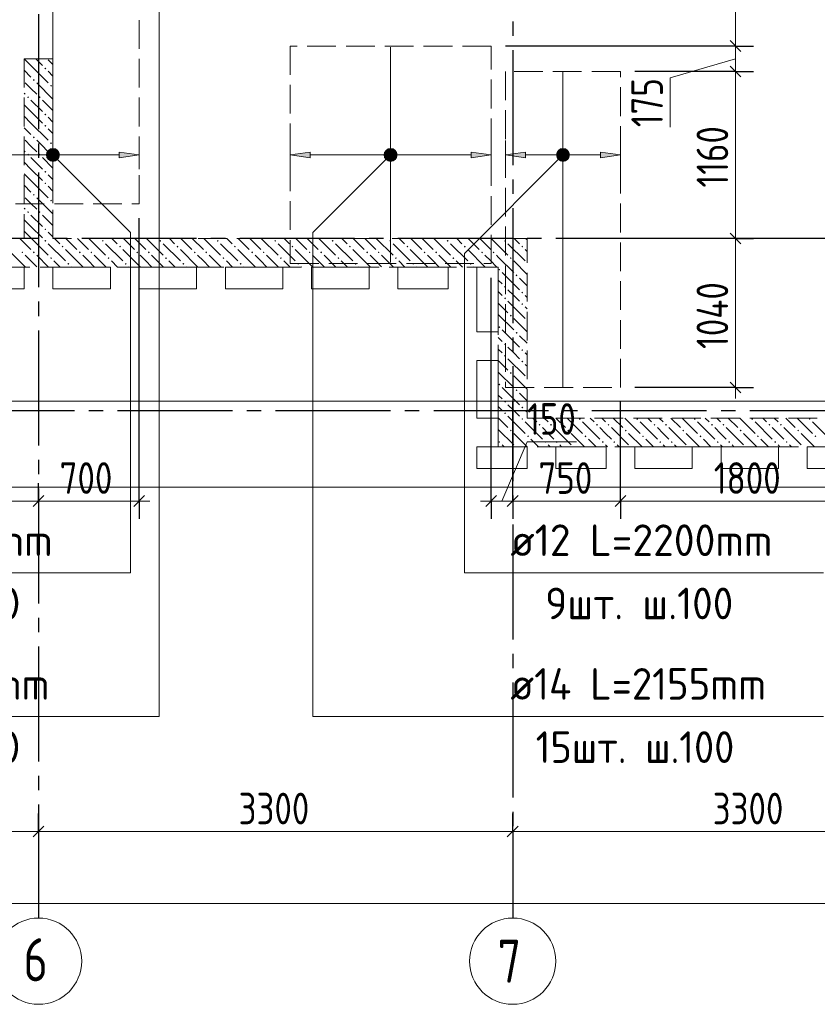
# Model space of a CAD drawing. Header units: millimetres. Extents: x 0 to 43617, y 0 to 59400.
# Tile 12 of 36: x 22943 to 28494, y 6500 to 13352. Entities that reach past the tile are written whole.
import ezdxf

# ---------------------------------------------------------------- set-up
doc = ezdxf.new("R2010")
doc.units = ezdxf.units.MM
doc.linetypes.add('______2', pattern=[270, 200, -70])
doc.linetypes.add('______5', pattern=[1100, 800, -100, 100, -100])
for name, color, linetype, lineweight in [('Standard', 7, 'Continuous', 25), ('ДОП Верх по У', 7, 'Continuous', 25), ('Оси', 40, '______5', 18), ('Позиционная метка номер позиции', 7, 'Continuous', 13), ('Примечания', 7, 'Continuous', 25)]:
    doc.layers.add(name, color=color, linetype=linetype, lineweight=lineweight)
doc.layers.add('ЖБ Перекрытие верхний уровень', color=7, linetype='Continuous', lineweight=25, true_color=0xe0e0ff)
doc.layers.add('ЖБ Стена верхний уровень', color=7, linetype='Continuous', lineweight=25, true_color=0x006e00)
doc.styles.add('GOST 2.304-81', font='txt')
doc.styles.add('ISOCPEUR', font='txt')

msp = doc.modelspace()

# ---------------------------------------------------------------- hatches: boundary and pattern name
at = {"layer": 'ДОП Верх по У', "linetype": 'Continuous', "lineweight": 13, "transparency": 33554687}
for points in [[(23141.7, 12392.2), (23141.7, 12429.7), (23136.5, 12411)], [(23141.7, 12429.7), (23155.2, 12378.7), (23155.2, 12443.2)], [(23141.7, 12429.7), (23141.7, 12392.2), (23155.2, 12378.7)], [(23155.2, 12443.2), (23174, 12373.5), (23174, 12448.5)], [(23155.2, 12443.2), (23155.2, 12378.7), (23174, 12373.5)], [(23174, 12448.5), (23174, 12373.5), (23192.7, 12378.7)], [(23174, 12448.5), (23192.7, 12378.7), (23192.7, 12443.2)], [(23192.7, 12443.2), (23192.7, 12378.7), (23206.2, 12392.2)], [(23192.7, 12443.2), (23206.2, 12392.2), (23206.2, 12429.7)], [(23206.2, 12429.7), (23206.2, 12392.2), (23211.5, 12411)], [(23634, 12391), (23774, 12411), (23634, 12431)], [(25491.7, 12392.2), (25491.7, 12429.7), (25486.5, 12411)], [(25491.7, 12429.7), (25505.2, 12378.7), (25505.2, 12443.2)], [(25491.7, 12429.7), (25491.7, 12392.2), (25505.2, 12378.7)], [(25505.2, 12443.2), (25524, 12373.5), (25524, 12448.5)], [(25505.2, 12443.2), (25505.2, 12378.7), (25524, 12373.5)], [(25524, 12448.5), (25524, 12373.5), (25542.7, 12378.7)], [(25524, 12448.5), (25542.7, 12378.7), (25542.7, 12443.2)], [(25542.7, 12443.2), (25542.7, 12378.7), (25556.2, 12392.2)], [(25542.7, 12443.2), (25556.2, 12392.2), (25556.2, 12429.7)], [(25556.2, 12429.7), (25556.2, 12392.2), (25561.5, 12411)], [(26084, 12391), (26224, 12411), (26084, 12431)], [(26691.7, 12392.2), (26691.7, 12429.7), (26686.5, 12411)], [(26691.7, 12429.7), (26705.2, 12378.7), (26705.2, 12443.2)], [(26691.7, 12429.7), (26691.7, 12392.2), (26705.2, 12378.7)], [(26705.2, 12443.2), (26724, 12373.5), (26724, 12448.5)], [(26705.2, 12443.2), (26705.2, 12378.7), (26724, 12373.5)], [(26724, 12448.5), (26724, 12373.5), (26742.7, 12378.7)], [(26724, 12448.5), (26742.7, 12378.7), (26742.7, 12443.2)], [(26742.7, 12443.2), (26742.7, 12378.7), (26756.2, 12392.2)], [(26742.7, 12443.2), (26756.2, 12392.2), (26756.2, 12429.7)], [(26756.2, 12429.7), (26756.2, 12392.2), (26761.5, 12411)], [(26984, 12391), (27124, 12411), (26984, 12431)]]:
    msp.add_hatch(color=7, dxfattribs=at).paths.add_polyline_path(points)
for points in [[(24964, 12391), (24824, 12411), (24964, 12431)], [(26464, 12391), (26324, 12411), (26464, 12431)]]:
    msp.add_hatch(color=7, dxfattribs=at).paths.add_polyline_path(points, flags=16)
at = {"layer": 'ЖБ Стена верхний уровень', "linetype": 'Continuous', "lineweight": 18, "transparency": 33554687}
for points in [[(23114.5, 13013.1), (23121, 13019.6), (23127.4, 13013.1), (23121, 13006.6)], [(23034.5, 12933.1), (23040.9, 12939.6), (23047.4, 12933.1), (23040.9, 12926.6)], [(23154.4, 12893.1), (23160.9, 12899.6), (23167.4, 12893.1), (23160.9, 12886.6)], [(22994.5, 12813.1), (23001, 12819.6), (23007.5, 12813.1), (23001, 12806.6)], [(23074.5, 12813.1), (23081, 12819.6), (23087.5, 12813.1), (23081, 12806.6)], [(23114.5, 12693.1), (23121, 12699.6), (23127.4, 12693.1), (23121, 12686.6)], [(23114.5, 12613.1), (23121, 12619.6), (23127.4, 12613.1), (23121, 12606.6)], [(23034.5, 12533.1), (23040.9, 12539.6), (23047.4, 12533.1), (23040.9, 12526.6)], [(23154.4, 12493.1), (23160.9, 12499.6), (23167.4, 12493.1), (23160.9, 12486.6)], [(22994.5, 12413.1), (23001, 12419.6), (23007.5, 12413.1), (23001, 12406.6)], [(23074.5, 12413.1), (23081, 12419.6), (23087.5, 12413.1), (23081, 12406.6)], [(23114.5, 12293.1), (23121, 12299.6), (23127.4, 12293.1), (23121, 12286.6)], [(23114.5, 12213.1), (23121, 12219.6), (23127.4, 12213.1), (23121, 12206.6)], [(23034.5, 12133.1), (23040.9, 12139.6), (23047.4, 12133.1), (23040.9, 12126.6)], [(23154.4, 12093.1), (23160.9, 12099.6), (23167.4, 12093.1), (23160.9, 12086.6)], [(22994.5, 12013.1), (23001, 12019.6), (23007.5, 12013.1), (23001, 12006.6)], [(23074.5, 12013.1), (23081, 12019.6), (23087.5, 12013.1), (23081, 12006.6)], [(23114.5, 11893.1), (23121, 11899.6), (23127.4, 11893.1), (23121, 11886.6)], [(23114.5, 11813.1), (23121, 11819.6), (23127.4, 11813.1), (23121, 11806.6)], [(23514.5, 11813.1), (23521, 11819.6), (23527.4, 11813.1), (23521, 11806.6)], [(23914.5, 11813.1), (23921, 11819.6), (23927.4, 11813.1), (23921, 11806.6)], [(24314.5, 11813.1), (24321, 11819.6), (24327.4, 11813.1), (24321, 11806.6)], [(24714.5, 11813.1), (24721, 11819.6), (24727.4, 11813.1), (24721, 11806.6)], [(25114.5, 11813.1), (25121, 11819.6), (25127.4, 11813.1), (25121, 11806.6)], [(25514.5, 11813.1), (25521, 11819.6), (25527.4, 11813.1), (25521, 11806.6)], [(25914.5, 11813.1), (25921, 11819.6), (25927.4, 11813.1), (25921, 11806.6)], [(26314.5, 11813.1), (26321, 11819.6), (26327.4, 11813.1), (26321, 11806.6)], [(22954.4, 11733.1), (22960.9, 11739.6), (22967.4, 11733.1), (22960.9, 11726.6)], [(23034.5, 11733.1), (23040.9, 11739.6), (23047.4, 11733.1), (23040.9, 11726.6)], [(23234.5, 11773.1), (23240.9, 11779.6), (23247.4, 11773.1), (23240.9, 11766.6)], [(23354.4, 11733.1), (23360.9, 11739.6), (23367.4, 11733.1), (23360.9, 11726.6)], [(23434.5, 11733.1), (23440.9, 11739.6), (23447.4, 11733.1), (23440.9, 11726.6)], [(23634.5, 11773.1), (23640.9, 11779.6), (23647.4, 11773.1), (23640.9, 11766.6)], [(23754.4, 11733.1), (23760.9, 11739.6), (23767.4, 11733.1), (23760.9, 11726.6)], [(23834.5, 11733.1), (23840.9, 11739.6), (23847.4, 11733.1), (23840.9, 11726.6)], [(24034.5, 11773.1), (24040.9, 11779.6), (24047.4, 11773.1), (24040.9, 11766.6)], [(24154.4, 11733.1), (24160.9, 11739.6), (24167.4, 11733.1), (24160.9, 11726.6)], [(24234.5, 11733.1), (24240.9, 11739.6), (24247.4, 11733.1), (24240.9, 11726.6)], [(24434.5, 11773.1), (24440.9, 11779.6), (24447.4, 11773.1), (24440.9, 11766.6)], [(24554.4, 11733.1), (24560.9, 11739.6), (24567.4, 11733.1), (24560.9, 11726.6)], [(24634.5, 11733.1), (24640.9, 11739.6), (24647.4, 11733.1), (24640.9, 11726.6)], [(24834.5, 11773.1), (24840.9, 11779.6), (24847.4, 11773.1), (24840.9, 11766.6)], [(24954.4, 11733.1), (24960.9, 11739.6), (24967.4, 11733.1), (24960.9, 11726.6)], [(25034.5, 11733.1), (25040.9, 11739.6), (25047.4, 11733.1), (25040.9, 11726.6)], [(25234.5, 11773.1), (25240.9, 11779.6), (25247.4, 11773.1), (25240.9, 11766.6)], [(25354.4, 11733.1), (25360.9, 11739.6), (25367.4, 11733.1), (25360.9, 11726.6)], [(25434.5, 11733.1), (25440.9, 11739.6), (25447.4, 11733.1), (25440.9, 11726.6)], [(25634.5, 11773.1), (25640.9, 11779.6), (25647.4, 11773.1), (25640.9, 11766.6)], [(25754.4, 11733.1), (25760.9, 11739.6), (25767.4, 11733.1), (25760.9, 11726.6)], [(25834.5, 11733.1), (25840.9, 11739.6), (25847.4, 11733.1), (25840.9, 11726.6)], [(26034.5, 11773.1), (26040.9, 11779.6), (26047.4, 11773.1), (26040.9, 11766.6)], [(26154.4, 11733.1), (26160.9, 11739.6), (26167.4, 11733.1), (26160.9, 11726.6)], [(26234.5, 11733.1), (26240.9, 11739.6), (26247.4, 11733.1), (26240.9, 11726.6)], [(26434.5, 11773.1), (26440.9, 11779.6), (26447.4, 11773.1), (26440.9, 11766.6)], [(23154.4, 11693.1), (23160.9, 11699.6), (23167.4, 11693.1), (23160.9, 11686.6)], [(23274.5, 11653.1), (23281, 11659.6), (23287.5, 11653.1), (23281, 11646.6)], [(23554.4, 11693.1), (23560.9, 11699.6), (23567.4, 11693.1), (23560.9, 11686.6)], [(23674.5, 11653.1), (23681, 11659.6), (23687.5, 11653.1), (23681, 11646.6)], [(23954.4, 11693.1), (23960.9, 11699.6), (23967.4, 11693.1), (23960.9, 11686.6)], [(24074.5, 11653.1), (24081, 11659.6), (24087.5, 11653.1), (24081, 11646.6)], [(24354.4, 11693.1), (24360.9, 11699.6), (24367.4, 11693.1), (24360.9, 11686.6)], [(24474.5, 11653.1), (24481, 11659.6), (24487.5, 11653.1), (24481, 11646.6)], [(24754.4, 11693.1), (24760.9, 11699.6), (24767.4, 11693.1), (24760.9, 11686.6)], [(24874.5, 11653.1), (24881, 11659.6), (24887.5, 11653.1), (24881, 11646.6)], [(25154.4, 11693.1), (25160.9, 11699.6), (25167.4, 11693.1), (25160.9, 11686.6)], [(25274.5, 11653.1), (25281, 11659.6), (25287.5, 11653.1), (25281, 11646.6)], [(25554.4, 11693.1), (25560.9, 11699.6), (25567.4, 11693.1), (25560.9, 11686.6)], [(25674.5, 11653.1), (25681, 11659.6), (25687.5, 11653.1), (25681, 11646.6)], [(25954.4, 11693.1), (25960.9, 11699.6), (25967.4, 11693.1), (25960.9, 11686.6)], [(26074.5, 11653.1), (26081, 11659.6), (26087.5, 11653.1), (26081, 11646.6)], [(26354.4, 11693.1), (26360.9, 11699.6), (26367.4, 11693.1), (26360.9, 11686.6)], [(26274.5, 11613.1), (26281, 11619.6), (26287.5, 11613.1), (26281, 11606.6)], [(26394.5, 11573.1), (26401, 11579.6), (26407.5, 11573.1), (26401, 11566.6)], [(26314.5, 11493.1), (26321, 11499.6), (26327.4, 11493.1), (26321, 11486.6)], [(26434.5, 11453.1), (26440.9, 11459.6), (26447.4, 11453.1), (26440.9, 11446.6)], [(26314.5, 11413.1), (26321, 11419.6), (26327.4, 11413.1), (26321, 11406.6)], [(26434.5, 11373.1), (26440.9, 11379.6), (26447.4, 11373.1), (26440.9, 11366.6)], [(26354.4, 11293.1), (26360.9, 11299.6), (26367.4, 11293.1), (26360.9, 11286.6)], [(26274.5, 11213.1), (26281, 11219.6), (26287.5, 11213.1), (26281, 11206.6)], [(26394.5, 11173.1), (26401, 11179.6), (26407.5, 11173.1), (26401, 11166.6)], [(26314.5, 11093.1), (26321, 11099.6), (26327.4, 11093.1), (26321, 11086.6)], [(26434.5, 11053.1), (26440.9, 11059.6), (26447.4, 11053.1), (26440.9, 11046.6)], [(26314.5, 11013.1), (26321, 11019.6), (26327.4, 11013.1), (26321, 11006.6)], [(26434.5, 10973.1), (26440.9, 10979.6), (26447.4, 10973.1), (26440.9, 10966.6)], [(26354.4, 10893.1), (26360.9, 10899.6), (26367.4, 10893.1), (26360.9, 10886.6)], [(26274.5, 10813.1), (26281, 10819.6), (26287.5, 10813.1), (26281, 10806.6)], [(26394.5, 10773.1), (26401, 10779.6), (26407.5, 10773.1), (26401, 10766.6)], [(26314.5, 10693.1), (26321, 10699.6), (26327.4, 10693.1), (26321, 10686.6)], [(26434.5, 10653.1), (26440.9, 10659.6), (26447.4, 10653.1), (26440.9, 10646.6)], [(26314.5, 10613.1), (26321, 10619.6), (26327.4, 10613.1), (26321, 10606.6)], [(26434.5, 10573.1), (26440.9, 10579.6), (26447.4, 10573.1), (26440.9, 10566.6)], [(26834.5, 10573.1), (26840.9, 10579.6), (26847.4, 10573.1), (26840.9, 10566.6)], [(27234.5, 10573.1), (27240.9, 10579.6), (27247.4, 10573.1), (27240.9, 10566.6)], [(27634.5, 10573.1), (27640.9, 10579.6), (27647.4, 10573.1), (27640.9, 10566.6)], [(28034.5, 10573.1), (28040.9, 10579.6), (28047.4, 10573.1), (28040.9, 10566.6)], [(28434.5, 10573.1), (28440.9, 10579.6), (28447.4, 10573.1), (28440.9, 10566.6)], [(26354.4, 10493.1), (26360.9, 10499.6), (26367.4, 10493.1), (26360.9, 10486.6)], [(26554.4, 10533.1), (26560.9, 10539.6), (26567.4, 10533.1), (26560.9, 10526.6)], [(26634.5, 10533.1), (26640.9, 10539.6), (26647.4, 10533.1), (26640.9, 10526.6)], [(26754.4, 10493.1), (26760.9, 10499.6), (26767.4, 10493.1), (26760.9, 10486.6)], [(26954.4, 10533.1), (26960.9, 10539.6), (26967.4, 10533.1), (26960.9, 10526.6)], [(27034.5, 10533.1), (27040.9, 10539.6), (27047.4, 10533.1), (27040.9, 10526.6)], [(27154.4, 10493.1), (27160.9, 10499.6), (27167.4, 10493.1), (27160.9, 10486.6)], [(27354.4, 10533.1), (27360.9, 10539.6), (27367.4, 10533.1), (27360.9, 10526.6)], [(27434.5, 10533.1), (27440.9, 10539.6), (27447.4, 10533.1), (27440.9, 10526.6)], [(27554.4, 10493.1), (27560.9, 10499.6), (27567.4, 10493.1), (27560.9, 10486.6)], [(27754.4, 10533.1), (27760.9, 10539.6), (27767.4, 10533.1), (27760.9, 10526.6)], [(27834.5, 10533.1), (27840.9, 10539.6), (27847.4, 10533.1), (27840.9, 10526.6)], [(27954.4, 10493.1), (27960.9, 10499.6), (27967.4, 10493.1), (27960.9, 10486.6)], [(28154.4, 10533.1), (28160.9, 10539.6), (28167.4, 10533.1), (28160.9, 10526.6)], [(28234.5, 10533.1), (28240.9, 10539.6), (28247.4, 10533.1), (28240.9, 10526.6)], [(28354.4, 10493.1), (28360.9, 10499.6), (28367.4, 10493.1), (28360.9, 10486.6)], [(26274.5, 10413.1), (26281, 10419.6), (26287.5, 10413.1), (26281, 10406.6)], [(26474.5, 10453.1), (26481, 10459.6), (26487.5, 10453.1), (26481, 10446.6)], [(26594.5, 10413.1), (26601, 10419.6), (26607.5, 10413.1), (26601, 10406.6)], [(26674.5, 10413.1), (26681, 10419.6), (26687.5, 10413.1), (26681, 10406.6)], [(26874.5, 10453.1), (26881, 10459.6), (26887.5, 10453.1), (26881, 10446.6)], [(26994.5, 10413.1), (27001, 10419.6), (27007.5, 10413.1), (27001, 10406.6)], [(27074.5, 10413.1), (27081, 10419.6), (27087.5, 10413.1), (27081, 10406.6)], [(27274.5, 10453.1), (27281, 10459.6), (27287.5, 10453.1), (27281, 10446.6)], [(27394.5, 10413.1), (27401, 10419.6), (27407.5, 10413.1), (27401, 10406.6)], [(27474.5, 10413.1), (27481, 10419.6), (27487.5, 10413.1), (27481, 10406.6)], [(27674.5, 10453.1), (27681, 10459.6), (27687.5, 10453.1), (27681, 10446.6)], [(27794.5, 10413.1), (27801, 10419.6), (27807.5, 10413.1), (27801, 10406.6)], [(27874.5, 10413.1), (27881, 10419.6), (27887.5, 10413.1), (27881, 10406.6)], [(28074.5, 10453.1), (28081, 10459.6), (28087.5, 10453.1), (28081, 10446.6)], [(28194.5, 10413.1), (28201, 10419.6), (28207.5, 10413.1), (28201, 10406.6)], [(28274.5, 10413.1), (28281, 10419.6), (28287.5, 10413.1), (28281, 10406.6)], [(28474.5, 10453.1), (28481, 10459.6), (28487.5, 10453.1), (28481, 10446.6)]]:
    msp.add_hatch(color=7, dxfattribs=at).paths.add_polyline_path(points, flags=16)
at = {"layer": 'Позиционная метка номер позиции', "linetype": 'Continuous', "lineweight": 13, "transparency": 33554687}
for points in [[(23130.7, 12422.5), (23162.5, 12454.3), (23142.2, 12442.8)], [(23162.5, 12454.3), (23130.7, 12422.5), (23130.7, 12399.5)], [(23162.5, 12454.3), (23130.7, 12399.5), (23185.5, 12454.3)], [(23185.5, 12454.3), (23130.7, 12399.5), (23142.2, 12379.2)], [(23185.5, 12454.3), (23142.2, 12379.2), (23205.8, 12442.8)], [(23205.8, 12442.8), (23142.2, 12379.2), (23162.5, 12367.7)], [(23205.8, 12442.8), (23162.5, 12367.7), (23217.3, 12422.5)], [(23217.3, 12422.5), (23162.5, 12367.7), (23185.5, 12367.7)], [(23217.3, 12422.5), (23185.5, 12367.7), (23217.3, 12399.5)], [(25555.8, 12379.2), (25492.2, 12442.8), (25480.7, 12422.5)], [(25555.8, 12379.2), (25480.7, 12422.5), (25535.4, 12367.7)], [(25535.4, 12367.7), (25480.7, 12422.5), (25480.7, 12399.5)], [(25567.3, 12399.5), (25512.5, 12454.3), (25492.2, 12442.8)], [(25567.3, 12399.5), (25492.2, 12442.8), (25555.8, 12379.2)], [(25567.3, 12422.5), (25535.4, 12454.3), (25512.5, 12454.3)], [(25567.3, 12422.5), (25512.5, 12454.3), (25567.3, 12399.5)], [(25535.4, 12454.3), (25567.3, 12422.5), (25555.8, 12442.8)], [(26755.8, 12379.2), (26692.2, 12442.8), (26680.7, 12422.5)], [(26755.8, 12379.2), (26680.7, 12422.5), (26735.4, 12367.7)], [(26735.4, 12367.7), (26680.7, 12422.5), (26680.7, 12399.5)], [(26767.3, 12399.5), (26712.5, 12454.3), (26692.2, 12442.8)], [(26767.3, 12399.5), (26692.2, 12442.8), (26755.8, 12379.2)], [(26767.3, 12422.5), (26735.4, 12454.3), (26712.5, 12454.3)], [(26767.3, 12422.5), (26712.5, 12454.3), (26767.3, 12399.5)], [(26735.4, 12454.3), (26767.3, 12422.5), (26755.8, 12442.8)], [(23217.3, 12399.5), (23185.5, 12367.7), (23205.8, 12379.2)], [(25535.4, 12367.7), (25480.7, 12399.5), (25512.5, 12367.7)], [(25512.5, 12367.7), (25480.7, 12399.5), (25492.2, 12379.2)], [(26735.4, 12367.7), (26680.7, 12399.5), (26712.5, 12367.7)], [(26712.5, 12367.7), (26680.7, 12399.5), (26692.2, 12379.2)]]:
    msp.add_hatch(color=7, dxfattribs=at).paths.add_polyline_path(points)

# ---------------------------------------------------------------- linework, layer by layer
at = {"layer": 'Standard', "color": 7, "linetype": 'Continuous', "lineweight": 13, "transparency": 33554687}
for p, q in [((27924, 13169), (27924, 13575)), ((27924, 12992), (27924, 13169)), ((27924, 13080.5), (27469.6, 12948.2)), ((27924, 11830), (27924, 12992)), ((27469.6, 12948.2), (27469.6, 12604.2)), ((27924, 10792), (27924, 10717)), ((26299, 10002.5), (26474, 10413.6)), ((26474, 10413.6), (26818.1, 10413.6)), ((23074, 10002.5), (22164, 10002.5)), ((23774, 10002.5), (23074, 10002.5)), ((23774, 10002.5), (23849, 10002.5)), ((26224, 10002.5), (26149, 10002.5)), ((26374, 10002.5), (26224, 10002.5)), ((27124, 10002.5), (26374, 10002.5)), ((28924, 10002.5), (27124, 10002.5)), ((21824, 7702.5), (23074, 7702.5)), ((23074, 7702.5), (26374, 7702.5)), ((26374, 7702.5), (29674, 7702.5)), ((32974, 7202.5), (7924, 7202.5))]:
    msp.add_line(p, q, dxfattribs=at)
at = {"layer": 'Standard', "color": 251, "linetype": 'Continuous', "lineweight": -3, "true_color": 0x656565, "transparency": 33554687}
for p, q in [((27924, 13169), (27799, 13169)), ((27924, 13169), (28049, 13169)), ((27924, 12992), (27799, 12992)), ((27924, 12992), (28049, 12992)), ((27924, 11830), (27799, 11830)), ((27924, 11830), (28049, 11830)), ((26224, 10002.5), (26224, 11555)), ((27924, 10792), (27224, 10792)), ((27924, 10792), (27799, 10792)), ((27924, 10792), (28049, 10792)), ((26374, 10002.5), (26374, 10692)), ((23074, 10002.5), (23074, 10127.5)), ((23774, 10002.5), (23774, 10127.5)), ((26224, 10002.5), (26224, 10127.5)), ((26374, 10002.5), (26374, 10127.5)), ((27124, 10002.5), (27124, 10127.5)), ((23074, 10002.5), (23074, 9877.5)), ((23074, 10002.5), (23074, 10000)), ((23774, 10002.5), (23774, 9877.5)), ((26224, 10002.5), (26224, 9877.5)), ((26374, 10002.5), (26374, 9877.5)), ((27124, 10002.5), (27124, 9877.5)), ((23074, 7702.5), (23074, 7827.5)), ((26374, 7702.5), (26374, 7827.5)), ((23074, 7702.5), (23074, 7577.5)), ((26374, 7702.5), (26374, 7577.5))]:
    msp.add_line(p, q, dxfattribs=at)
at = {"layer": 'Standard', "color": 7, "linetype": 'Continuous', "lineweight": 25, "transparency": 33554687}
for p, q in [((27961.5, 13131.5), (27886.5, 13206.5)), ((27961.5, 12954.5), (27886.5, 13029.5)), ((27961.5, 11792.5), (27886.5, 11867.5)), ((27961.5, 10754.5), (27886.5, 10829.5)), ((23111.5, 10040), (23036.5, 9965)), ((23811.5, 10040), (23736.5, 9965)), ((26261.5, 10040), (26186.5, 9965)), ((26411.5, 10040), (26336.5, 9965)), ((27161.5, 10040), (27086.5, 9965)), ((23036.5, 7665), (23111.5, 7740)), ((26336.5, 7665), (26411.5, 7740))]:
    msp.add_line(p, q, dxfattribs=at)
at = {"layer": 'Standard', "color": 254, "linetype": 'Continuous', "lineweight": 13, "true_color": 0xc4c4ff, "transparency": 33554687}
msp.add_lwpolyline([(7992, 10698), (32674, 10698), (32674, 56820), (7992, 56820), (7992, 10698)], dxfattribs=at)
at = {"layer": 'Standard', "color": 251, "linetype": 'Continuous', "lineweight": -3, "true_color": 0x656565, "transparency": 33554687}
for points in [[(27924, 13169), (27907, 13169), (27907, 13169), (27907, 13169), (27907, 13169), (27907, 13169), (27907, 13169), (27907, 13169), (27907, 13169), (27523.8, 13169), (27523.8, 13169), (26324, 13169)], [(27924, 12992), (27907, 12992), (27907, 12992), (27907, 12992), (27907, 12992), (27907, 12992), (27907, 12992), (27907, 12992), (27907, 12992), (27555.4, 12992), (27555.4, 12992), (27224, 12992)], [(23774, 10002.5), (23774, 11558.5), (23774, 11558.5), (23774, 11970)], [(27924, 11830), (27907, 11830), (27907, 11830), (27907, 11830), (27907, 11830), (27907, 11830), (27907, 11830), (27907, 11830), (27907, 11830), (27907, 11830), (27907, 11830), (27763.4, 11830), (27763.4, 11830), (27670.8, 11830), (27670.8, 11830), (26974, 11830)], [(27124, 10002.5), (27124, 10090.8), (27124, 10090.8), (27124, 10430.6), (27124, 10430.6), (27124, 10692)], [(23074, 7702.5), (23074, 7477), (23074, 7477), (23074, 7250.3)], [(26374, 7702.5), (26374, 7423.1), (26374, 7423.1), (26374, 7250.3)]]:
    msp.add_lwpolyline(points, dxfattribs=at)
at = {"layer": 'Standard', "color": 7, "linetype": 'Continuous', "lineweight": 13, "transparency": 33554687}
msp.add_lwpolyline([(27924, 10792), (27924, 11084.7), (27924, 11084.7), (27924, 11830)], dxfattribs=at)
at = {"layer": 'ДОП Верх по У', "color": 7, "linetype": 'Continuous', "lineweight": 18, "transparency": 33554687}
for p, q in [((23174, 14264), (23174, 12076)), ((25524, 13162), (25524, 11662)), ((26724, 10798), (26724, 12986))]:
    msp.add_line(p, q, dxfattribs=at)
at = {"layer": 'ДОП Верх по У', "color": 251, "linetype": 'Continuous', "lineweight": 13, "true_color": 0x494949, "transparency": 33554687}
for p, q in [((23774, 12411), (23774, 12511)), ((24824, 12411), (24824, 12511)), ((26224, 12411), (26224, 12511)), ((26324, 12411), (26324, 12511)), ((27124, 12411), (27124, 12511)), ((22514, 12411), (23144, 12411)), ((23174, 12448.5), (23174, 12448.5)), ((23204, 12411), (23634, 12411)), ((23774, 12411), (23634, 12431)), ((23634, 12431), (23634, 12391)), ((23634, 12391), (23774, 12411)), ((23774, 12411), (23774, 12311)), ((23774, 12411), (23774, 12411)), ((24824, 12411), (24964, 12431)), ((24964, 12391), (24824, 12411)), ((24824, 12411), (24824, 12311)), ((24824, 12411), (24824, 12411)), ((24964, 12431), (24964, 12391)), ((24964, 12411), (25494, 12411)), ((25524, 12448.5), (25524, 12448.5)), ((25554, 12411), (26084, 12411)), ((26224, 12411), (26084, 12431)), ((26084, 12431), (26084, 12391)), ((26084, 12391), (26224, 12411)), ((26224, 12411), (26224, 12311)), ((26224, 12411), (26224, 12411)), ((26324, 12411), (26464, 12431)), ((26464, 12391), (26324, 12411)), ((26324, 12411), (26324, 12311)), ((26324, 12411), (26324, 12411)), ((26464, 12431), (26464, 12391)), ((26464, 12411), (26694, 12411)), ((26724, 12448.5), (26724, 12448.5)), ((26754, 12411), (26984, 12411)), ((27124, 12411), (26984, 12431)), ((26984, 12431), (26984, 12391)), ((26984, 12391), (27124, 12411)), ((27124, 12411), (27124, 12311)), ((27124, 12411), (27124, 12411)), ((23174, 12373.5), (23174, 12373.5)), ((25524, 12373.5), (25524, 12373.5)), ((26724, 12373.5), (26724, 12373.5))]:
    msp.add_line(p, q, dxfattribs=at)
at = {"layer": 'ДОП Верх по У', "color": 7, "linetype": 'Continuous', "lineweight": 13, "transparency": 33554687}
for p, q in [((21328, 9502.5), (23414, 9502.5)), ((26338.1, 9502.5), (28424.1, 9502.5)), ((21350, 8502.5), (23414, 8502.5)), ((26338.1, 8502.5), (28402.1, 8502.5))]:
    msp.add_line(p, q, dxfattribs=at)
at = {"layer": 'ДОП Верх по У', "color": 251, "linetype": 'Continuous', "lineweight": 13, "true_color": 0x494949, "transparency": 33554687}
for centre in [(23174, 12411), (25524, 12411), (26724, 12411)]:
    msp.add_circle(centre, 37.5, dxfattribs=at)
at = {"layer": 'ЖБ Перекрытие верхний уровень', "color": 7, "linetype": 'Continuous', "lineweight": 18, "transparency": 33554687}
for p, q in [((22624, 11630), (22974, 11630)), ((22974, 11630), (22974, 11480)), ((23174, 11480), (23174, 11630)), ((23174, 11630), (23574, 11630)), ((23574, 11630), (23574, 11480)), ((23774, 11630), (24174, 11630)), ((23774, 11480), (23774, 11630)), ((24174, 11630), (24174, 11480)), ((24374, 11480), (24374, 11630)), ((24374, 11630), (24774, 11630)), ((24774, 11630), (24774, 11480)), ((24974, 11480), (24974, 11630)), ((24974, 11630), (25374, 11630)), ((25374, 11630), (25374, 11480)), ((25574, 11630), (25924, 11630)), ((25574, 11480), (25574, 11630)), ((25924, 11630), (25924, 11480)), ((26124, 11180), (26124, 11630)), ((26124, 11630), (26274, 11630)), ((26274, 11630), (26274, 11180)), ((22974, 11480), (22624, 11480)), ((23574, 11480), (23174, 11480)), ((24174, 11480), (23774, 11480)), ((24774, 11480), (24374, 11480)), ((25374, 11480), (24974, 11480)), ((25924, 11480), (25574, 11480)), ((26274, 11180), (26124, 11180)), ((26124, 10580), (26124, 10980)), ((26124, 10980), (26274, 10980)), ((26274, 10980), (26274, 10580)), ((26274, 10580), (26124, 10580)), ((26124, 10380), (26474, 10380)), ((26124, 10230), (26124, 10380)), ((26474, 10380), (26474, 10230)), ((26674, 10230), (26674, 10380)), ((26674, 10380), (27024, 10380)), ((27024, 10380), (27024, 10230)), ((27224, 10230), (27224, 10380)), ((27224, 10380), (27624, 10380)), ((27624, 10380), (27624, 10230)), ((27824, 10230), (27824, 10380)), ((27824, 10380), (28224, 10380)), ((28224, 10380), (28224, 10230)), ((28424, 10230), (28424, 10380)), ((28424, 10380), (28824, 10380)), ((26474, 10230), (26124, 10230)), ((27024, 10230), (26674, 10230)), ((27624, 10230), (27224, 10230)), ((28224, 10230), (27824, 10230)), ((28824, 10230), (28424, 10230)), ((18093.6, 10100), (33074, 10100))]:
    msp.add_line(p, q, dxfattribs=at)
at = {"layer": 'ЖБ Стена верхний уровень', "color": 251, "linetype": '______2', "lineweight": 13, "true_color": 0x656565, "transparency": 33554687}
for p, q in [((23174, 13080), (22974, 13080)), ((22974, 13080), (22974, 11830)), ((23174, 11830), (23174, 13080)), ((22974, 11830), (19914, 11830)), ((26274, 11830), (23174, 11830)), ((26474, 11830), (26274, 11830)), ((26474, 10580), (26474, 11830)), ((20114, 11630), (26274, 11630)), ((26274, 11630), (26274, 10580)), ((26274, 10580), (26274, 10380)), ((29574, 10580), (26474, 10580)), ((26274, 10380), (29574, 10380))]:
    msp.add_line(p, q, dxfattribs=at)
at = {"layer": 'ЖБ Стена верхний уровень', "color": 9, "linetype": 'Continuous', "lineweight": 18, "true_color": 0xc7c7c7, "transparency": 33554687}
for p, q in [((22974.1, 13080), (23021, 13033.1)), ((23021, 13033.1), (23140.9, 12913.1)), ((23054.1, 13080), (23101, 13033.1)), ((23174, 13040.1), (23140.9, 13073.1)), ((22974, 13000.1), (23021, 12953.1)), ((23140.9, 12993.1), (23174, 12960.1)), ((23021, 12873.1), (22981, 12913.1)), ((23060.9, 12913.1), (23174, 12800.1)), ((22974, 12840.1), (22981, 12833.1)), ((23060.9, 12833.1), (23021, 12873.1)), ((23021, 12713.1), (22974, 12760.1)), ((23021, 12793.1), (23101, 12713.1)), ((23101, 12793.1), (23174, 12720.1)), ((22974, 12680.1), (23021, 12633.1)), ((23021, 12713.1), (23101, 12633.1)), ((23021, 12633.1), (23140.9, 12513.1)), ((23174, 12640.1), (23140.9, 12673.1)), ((22974, 12600.1), (23021, 12553.1)), ((23140.9, 12593.1), (23174, 12560.1)), ((23021, 12473.1), (22981, 12513.1)), ((23060.9, 12433.1), (23021, 12473.1)), ((23060.9, 12513.1), (23174, 12400.1)), ((22974, 12440.1), (22981, 12433.1)), ((23021, 12313.1), (22974, 12360.1)), ((23021, 12393.1), (23101, 12313.1)), ((23101, 12393.1), (23174, 12320.1)), ((22974, 12280.1), (23021, 12233.1)), ((23021, 12313.1), (23101, 12233.1)), ((23174, 12240.1), (23140.9, 12273.1)), ((22974, 12200.1), (23021, 12153.1)), ((23021, 12233.1), (23140.9, 12113.1)), ((23140.9, 12193.1), (23174, 12160.1)), ((23021, 12073.1), (22981, 12113.1)), ((23060.9, 12033.1), (23021, 12073.1)), ((23060.9, 12113.1), (23174, 12000.1)), ((22974, 12040.1), (22981, 12033.1)), ((23021, 11993.1), (23101, 11913.1)), ((23101, 11993.1), (23174, 11920.1)), ((23021, 11913.1), (22974, 11960.1)), ((22974, 11880.1), (23021, 11833.1)), ((23021, 11913.1), (23101, 11833.1)), ((23174, 11840.1), (23140.9, 11873.1)), ((22944.1, 11830), (23021, 11753.1)), ((23021, 11833.1), (23024.1, 11830)), ((23024.1, 11830), (23140.9, 11713.1)), ((23140.9, 11793.1), (23260.9, 11673.1)), ((23221, 11793.1), (23184.1, 11830)), ((23264.1, 11830), (23340.9, 11753.1)), ((23344.1, 11830), (23421, 11753.1)), ((23424.1, 11830), (23540.9, 11713.1)), ((23540.9, 11793.1), (23660.9, 11673.1)), ((23621, 11793.1), (23584.1, 11830)), ((23664.1, 11830), (23740.9, 11753.1)), ((23744.1, 11830), (23821, 11753.1)), ((23824.1, 11830), (23940.9, 11713.1)), ((23940.9, 11793.1), (24060.9, 11673.1)), ((24021, 11793.1), (23984.1, 11830)), ((24064.1, 11830), (24140.9, 11753.1)), ((24144.1, 11830), (24221, 11753.1)), ((24224.1, 11830), (24340.9, 11713.1)), ((24340.9, 11793.1), (24460.9, 11673.1)), ((24421, 11793.1), (24384.1, 11830)), ((24464.1, 11830), (24540.9, 11753.1)), ((24544.1, 11830), (24621, 11753.1)), ((24624.1, 11830), (24740.9, 11713.1)), ((24740.9, 11793.1), (24860.9, 11673.1)), ((24821, 11793.1), (24784.1, 11830)), ((24864.1, 11830), (24940.9, 11753.1)), ((24944.1, 11830), (25021, 11753.1)), ((25024.1, 11830), (25140.9, 11713.1)), ((25140.9, 11793.1), (25260.9, 11673.1)), ((25221, 11793.1), (25184.1, 11830)), ((25264.1, 11830), (25340.9, 11753.1)), ((25344.1, 11830), (25421, 11753.1)), ((25424.1, 11830), (25540.9, 11713.1)), ((25540.9, 11793.1), (25660.9, 11673.1)), ((25621, 11793.1), (25584.1, 11830)), ((25664.1, 11830), (25740.9, 11753.1)), ((25744.1, 11830), (25821, 11753.1)), ((25824.1, 11830), (25940.9, 11713.1)), ((25940.9, 11793.1), (26060.9, 11673.1)), ((26021, 11793.1), (25984.1, 11830)), ((26064.1, 11830), (26140.9, 11753.1)), ((26144.1, 11830), (26221, 11753.1)), ((26224.1, 11830), (26274, 11780.1)), ((26340.9, 11793.1), (26460.9, 11673.1)), ((26421, 11793.1), (26384.1, 11830)), ((26464.1, 11830), (26474, 11820.1)), ((22860.9, 11753.1), (22981, 11633.1)), ((23260.9, 11753.1), (23381, 11633.1)), ((23660.9, 11753.1), (23781, 11633.1)), ((24060.9, 11753.1), (24181, 11633.1)), ((24460.9, 11753.1), (24581, 11633.1)), ((24860.9, 11753.1), (24981, 11633.1)), ((25260.9, 11753.1), (25381, 11633.1)), ((25660.9, 11753.1), (25781, 11633.1)), ((26060.9, 11753.1), (26181, 11633.1)), ((26274, 11780.1), (26340.9, 11713.1)), ((26460.9, 11753.1), (26474, 11740.1)), ((23021, 11673.1), (22981, 11713.1)), ((23060.9, 11633.1), (23021, 11673.1)), ((23060.9, 11713.1), (23144.1, 11630)), ((23181, 11673.1), (23224.1, 11630)), ((23421, 11673.1), (23381, 11713.1)), ((23460.9, 11633.1), (23421, 11673.1)), ((23460.9, 11713.1), (23544.1, 11630)), ((23581, 11673.1), (23624.1, 11630)), ((23821, 11673.1), (23781, 11713.1)), ((23860.9, 11633.1), (23821, 11673.1)), ((23860.9, 11713.1), (23944.1, 11630)), ((23981, 11673.1), (24024.1, 11630)), ((24221, 11673.1), (24181, 11713.1)), ((24260.9, 11633.1), (24221, 11673.1)), ((24260.9, 11713.1), (24344.1, 11630)), ((24381, 11673.1), (24424.1, 11630)), ((24621, 11673.1), (24581, 11713.1)), ((24660.9, 11633.1), (24621, 11673.1)), ((24660.9, 11713.1), (24744.1, 11630)), ((24781, 11673.1), (24824.1, 11630)), ((25021, 11673.1), (24981, 11713.1)), ((25060.9, 11633.1), (25021, 11673.1)), ((25060.9, 11713.1), (25144.1, 11630)), ((25181, 11673.1), (25224.1, 11630)), ((25421, 11673.1), (25381, 11713.1)), ((25460.9, 11633.1), (25421, 11673.1)), ((25460.9, 11713.1), (25544.1, 11630)), ((25581, 11673.1), (25624.1, 11630)), ((25821, 11673.1), (25781, 11713.1)), ((25860.9, 11633.1), (25821, 11673.1)), ((25860.9, 11713.1), (25944.1, 11630)), ((25981, 11673.1), (26024.1, 11630)), ((26221, 11673.1), (26181, 11713.1)), ((26260.9, 11633.1), (26221, 11673.1)), ((26260.9, 11713.1), (26274, 11700.1)), ((26274, 11700.1), (26381, 11593.1)), ((26381, 11673.1), (26474, 11580.1)), ((23304.1, 11630), (23301, 11633.1)), ((23704.1, 11630), (23701, 11633.1)), ((24104.1, 11630), (24101, 11633.1)), ((24504.1, 11630), (24501, 11633.1)), ((24904.1, 11630), (24901, 11633.1)), ((25304.1, 11630), (25301, 11633.1)), ((25704.1, 11630), (25701, 11633.1)), ((26104.1, 11630), (26101, 11633.1)), ((26301, 11593.1), (26421, 11473.1)), ((26274, 11540.1), (26301, 11513.1)), ((26474, 11500.1), (26421, 11553.1)), ((26274, 11460.1), (26301, 11433.1)), ((26381, 11433.1), (26340.9, 11473.1)), ((26274, 11380.1), (26340.9, 11313.1)), ((26340.9, 11393.1), (26460.9, 11273.1)), ((26421, 11393.1), (26381, 11433.1)), ((26460.9, 11433.1), (26474, 11420.1)), ((26460.9, 11353.1), (26474, 11340.1)), ((26274, 11300.1), (26381, 11193.1)), ((26381, 11273.1), (26474, 11180.1)), ((26301, 11193.1), (26421, 11073.1)), ((26274, 11140.1), (26301, 11113.1)), ((26474, 11100.1), (26421, 11153.1)), ((26274, 11060.1), (26301, 11033.1)), ((26381, 11033.1), (26340.9, 11073.1)), ((26421, 10993.1), (26381, 11033.1)), ((26460.9, 11033.1), (26474, 11020.1)), ((26274, 10980.1), (26340.9, 10913.1)), ((26340.9, 10993.1), (26460.9, 10873.1)), ((26274, 10900.1), (26381, 10793.1)), ((26460.9, 10953.1), (26474, 10940.1)), ((26381, 10873.1), (26474, 10780.1)), ((26301, 10793.1), (26421, 10673.1)), ((26274, 10740.1), (26301, 10713.1)), ((26474, 10700.1), (26421, 10753.1)), ((26274, 10660.1), (26301, 10633.1)), ((26381, 10633.1), (26340.9, 10673.1)), ((26421, 10593.1), (26381, 10633.1)), ((26460.9, 10633.1), (26474, 10620.1)), ((26274, 10580.1), (26274.1, 10580)), ((26274.1, 10580), (26340.9, 10513.1)), ((26340.9, 10593.1), (26354.1, 10580)), ((26354.1, 10580), (26460.9, 10473.1)), ((26460.9, 10553.1), (26581, 10433.1)), ((26514.1, 10580), (26540.9, 10553.1)), ((26594.1, 10580), (26621, 10553.1)), ((26674.1, 10580), (26740.9, 10513.1)), ((26754.1, 10580), (26860.9, 10473.1)), ((26860.9, 10553.1), (26981, 10433.1)), ((26914.1, 10580), (26940.9, 10553.1)), ((26994.1, 10580), (27021, 10553.1)), ((27074.1, 10580), (27140.9, 10513.1)), ((27154.1, 10580), (27260.9, 10473.1)), ((27260.9, 10553.1), (27381, 10433.1)), ((27314.1, 10580), (27340.9, 10553.1)), ((27394.1, 10580), (27421, 10553.1)), ((27474.1, 10580), (27540.9, 10513.1)), ((27554.1, 10580), (27660.9, 10473.1)), ((27660.9, 10553.1), (27781, 10433.1)), ((27714.1, 10580), (27740.9, 10553.1)), ((27794.1, 10580), (27821, 10553.1)), ((27874.1, 10580), (27940.9, 10513.1)), ((27954.1, 10580), (28060.9, 10473.1)), ((28060.9, 10553.1), (28181, 10433.1)), ((28114.1, 10580), (28140.9, 10553.1)), ((28194.1, 10580), (28221, 10553.1)), ((28274.1, 10580), (28340.9, 10513.1)), ((28354.1, 10580), (28460.9, 10473.1)), ((28460.9, 10553.1), (28581, 10433.1)), ((26274, 10500.1), (26381, 10393.1)), ((26621, 10473.1), (26581, 10513.1)), ((26660.9, 10513.1), (26781, 10393.1)), ((27021, 10473.1), (26981, 10513.1)), ((27060.9, 10513.1), (27181, 10393.1)), ((27421, 10473.1), (27381, 10513.1)), ((27460.9, 10513.1), (27581, 10393.1)), ((27821, 10473.1), (27781, 10513.1)), ((27860.9, 10513.1), (27981, 10393.1)), ((28221, 10473.1), (28181, 10513.1)), ((28260.9, 10513.1), (28381, 10393.1)), ((26381, 10473.1), (26474.1, 10380)), ((26554.1, 10380), (26501, 10433.1)), ((26660.9, 10433.1), (26621, 10473.1)), ((26781, 10473.1), (26874.1, 10380)), ((26954.1, 10380), (26901, 10433.1)), ((27060.9, 10433.1), (27021, 10473.1)), ((27181, 10473.1), (27274.1, 10380)), ((27354.1, 10380), (27301, 10433.1)), ((27460.9, 10433.1), (27421, 10473.1)), ((27581, 10473.1), (27674.1, 10380)), ((27754.1, 10380), (27701, 10433.1)), ((27860.9, 10433.1), (27821, 10473.1)), ((27981, 10473.1), (28074.1, 10380)), ((28154.1, 10380), (28101, 10433.1)), ((28260.9, 10433.1), (28221, 10473.1)), ((28381, 10473.1), (28474.1, 10380)), ((26301, 10393.1), (26314.1, 10380)), ((26621, 10393.1), (26634.1, 10380)), ((26701, 10393.1), (26714.1, 10380)), ((27021, 10393.1), (27034.1, 10380)), ((27101, 10393.1), (27114.1, 10380)), ((27421, 10393.1), (27434.1, 10380)), ((27501, 10393.1), (27514.1, 10380)), ((27821, 10393.1), (27834.1, 10380)), ((27901, 10393.1), (27914.1, 10380)), ((28221, 10393.1), (28234.1, 10380)), ((28301, 10393.1), (28314.1, 10380))]:
    msp.add_line(p, q, dxfattribs=at)
at = {"layer": 'Оси', "color": 8, "linetype": '______5', "lineweight": -3, "transparency": 33554687}
for p, q in [((26374, 51640), (26374, 7100)), ((23074, 50790), (23074, 7100)), ((34074, 11830), (3600, 11830)), ((33224, 10630), (3600, 10630))]:
    msp.add_line(p, q, dxfattribs=at)
at = {"layer": 'Оси', "color": 7, "linetype": 'Continuous', "lineweight": 13, "transparency": 33554687}
for centre in [(23074, 6800), (26374, 6800)]:
    msp.add_circle(centre, 300, dxfattribs=at)
at = {"layer": 'Позиционная метка номер позиции', "color": 7, "linetype": 'Continuous', "lineweight": 13, "transparency": 33554687}
for p, q in [((23142.2, 12442.8), (23142.2, 12442.8)), ((23205.8, 12442.8), (23205.8, 12442.8)), ((25492.2, 12442.8), (25492.2, 12442.8)), ((25555.8, 12442.8), (25555.8, 12442.8)), ((26692.2, 12442.8), (26692.2, 12442.8)), ((26755.8, 12442.8), (26755.8, 12442.8)), ((23142.2, 12379.2), (23142.2, 12379.2)), ((23205.8, 12379.2), (23205.8, 12379.2)), ((25492.2, 12379.2), (25492.2, 12379.2)), ((25555.8, 12379.2), (25555.8, 12379.2)), ((26692.2, 12379.2), (26692.2, 12379.2)), ((26755.8, 12379.2), (26755.8, 12379.2))]:
    msp.add_line(p, q, dxfattribs=at)
for points in [[(23074, 15932), (23914, 15092), (23914, 8502.5), (21214, 8502.5)], [(23174, 12411), (23714, 11871), (23714, 9502.5), (21214, 9502.5)], [(25524, 12411), (24984, 11871), (24984, 8502.5), (28538.1, 8502.5)], [(26724, 12411), (26038.1, 11725.1), (26038.1, 9502.5), (28538.1, 9502.5)]]:
    msp.add_lwpolyline(points, dxfattribs=at)
for centre in [(23174, 12411), (25524, 12411), (26724, 12411)]:
    msp.add_circle(centre, 45, dxfattribs=at)
at = {"layer": 'Примечания', "color": 7, "linetype": '______2', "lineweight": 18, "transparency": 33554687}
for p, q in [((23774, 12070), (23774, 14270)), ((26224, 13169), (24824, 13169)), ((24824, 13169), (24824, 11655)), ((26224, 11655), (26224, 13169)), ((27124, 12992), (26324, 12992)), ((26324, 12992), (26324, 10792)), ((27124, 10792), (27124, 12992)), ((22374, 12070), (23774, 12070)), ((24824, 11655), (26224, 11655)), ((26324, 10792), (27124, 10792))]:
    msp.add_line(p, q, dxfattribs=at)

# ---------------------------------------------------------------- texts
at = {"layer": 'Standard', "color": 7, "linetype": 'Continuous', "lineweight": 25, "transparency": 33554687, "char_height": 220, "attachment_point": 7, "rotation": 90, "style": 'GOST 2.304-81'}
for s, insert, width in [('175', (27419.5, 12604.2), 469.509), ('1160', (27874, 12184.2), 578.854), ('1040', (27874, 11060.8), 625.741)]:
    msp.add_mtext(s, dxfattribs=dict(at, insert=insert, width=width))
at = {"layer": 'Standard', "color": 7, "linetype": 'Continuous', "lineweight": 25, "transparency": 33554687, "char_height": 220, "attachment_point": 7, "style": 'GOST 2.304-81'}
for s, insert, width in [('150', (26474, 10463.6), 469.503), ('700', (23220.7, 10052.5), 531.967), ('750', (26553.5, 10052.5), 516.396), ('1800', (27773.8, 10052.5), 625.735), ('3300', (24466, 7752.5), 641.476), ('3300', (27766, 7752.5), 641.476)]:
    msp.add_mtext(s, dxfattribs=dict(at, insert=insert, width=width))
at = {"layer": 'ДОП Верх по У', "color": 7, "linetype": 'Continuous', "lineweight": 13, "transparency": 33554687, "char_height": 220, "attachment_point": 7, "style": 'ISOCPEUR'}
for s, insert, width in [('\\W0.96;ø12 L=2200mm ', (21348, 9619.8), 2150.523), ('\\W0.96;ø12 L=2200mm ', (26358.1, 9619.8), 2150.516), ('\\W0.97;8шт. ш.200 ', (21568, 9179.8), 1712.331), ('\\W0.95;9шт. ш.100 ', (26600.1, 9179.8), 1665.521), ('\\W0.94;ø14 L=2155mm ', (21370, 8619.8), 2126.488), ('\\W0.94;ø14 L=2155mm ', (26358.1, 8619.8), 2126.494), ('\\W0.97;7шт. ш.200 ', (21579, 8179.8), 1712.324), ('\\W0.93;15шт. ш.100 ', (26534.1, 8179.8), 1773.346)]:
    msp.add_mtext(s, dxfattribs=dict(at, insert=insert, width=width))
at = {"layer": 'Оси', "color": 7, "linetype": 'Continuous', "lineweight": 25, "transparency": 33554687, "char_height": 300, "width": 326.407, "attachment_point": 7, "style": 'ISOCPEUR'}
for s, insert in [('\\W0.78;6', (22969, 6660)), ('\\W0.78;7', (26269, 6650))]:
    msp.add_mtext(s, dxfattribs=dict(at, insert=insert))

doc.saveas('drawing.dxf')
